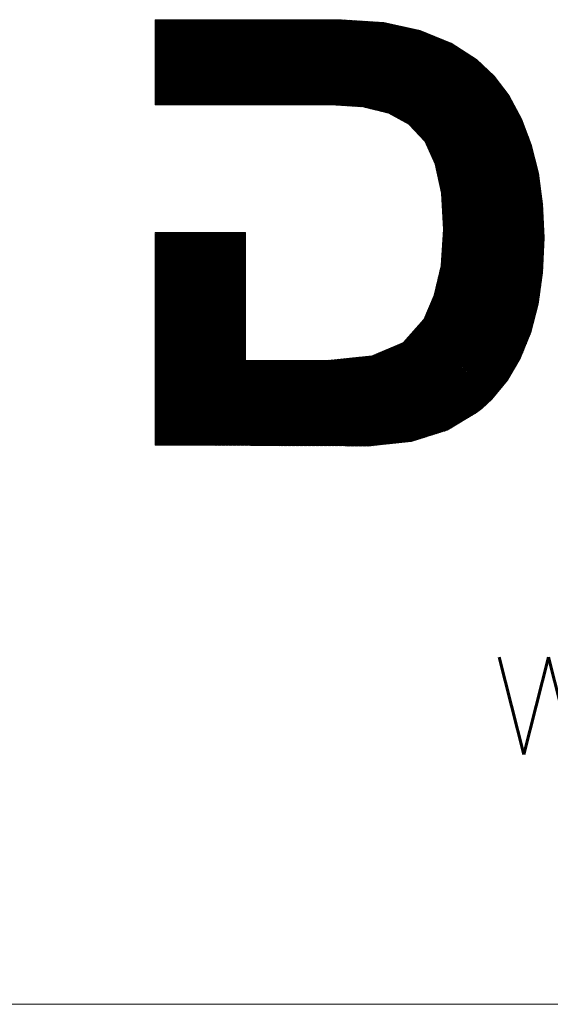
# Model space of a CAD drawing. Header units: millimetres. Extents: x 4 to 836, y 3 to 589.
# Tile 37 of 93: x 660 to 666, y 5 to 16. Entities that reach past the tile are written whole.
import ezdxf

# ---------------------------------------------------------------- set-up
doc = ezdxf.new("R2010")
doc.units = ezdxf.units.MM
doc.layers.add('256', color=7, linetype='Continuous', true_color=0xffffff)
doc.styles.add('blockfont', font='simplex.shx')

# ---------------------------------------------------------------- blocks, each defined once
blk = doc.blocks.new('HATCH1')
at = {"color": 5, "lineweight": 13}
for p, q in [((661.518724, 16.466352), (661.541322, 16.48895)), ((661.518724, 16.450632), (661.557042, 16.48895)), ((661.518724, 16.434912), (661.572762, 16.48895)), ((661.518724, 16.419192), (661.588482, 16.48895)), ((661.518724, 16.403472), (661.604202, 16.48895)), ((661.518724, 16.387752), (661.619922, 16.48895)), ((661.518724, 16.372032), (661.635642, 16.48895)), ((661.518724, 16.356312), (661.651362, 16.48895)), ((661.518724, 16.340592), (661.667082, 16.48895)), ((661.518724, 16.324872), (661.682802, 16.48895)), ((661.518724, 16.309152), (661.698522, 16.48895)), ((661.518724, 16.293432), (661.714242, 16.48895)), ((661.518724, 16.277712), (661.729962, 16.48895)), ((661.518724, 16.261992), (661.745682, 16.48895)), ((661.518724, 16.246272), (661.761402, 16.48895)), ((661.518724, 16.230552), (661.777122, 16.48895)), ((661.518724, 16.214832), (661.792842, 16.48895)), ((661.518724, 16.199112), (661.808562, 16.48895)), ((661.518724, 16.183392), (661.824282, 16.48895)), ((661.518724, 16.167672), (661.840002, 16.48895)), ((661.518724, 16.151952), (661.855722, 16.48895)), ((661.518724, 16.136232), (661.871442, 16.48895)), ((661.518724, 16.120512), (661.887162, 16.48895)), ((661.518724, 16.104792), (661.902882, 16.48895)), ((661.518724, 16.089072), (661.918602, 16.48895)), ((661.518724, 16.073352), (661.934322, 16.48895)), ((661.518724, 16.057633), (661.950041, 16.48895)), ((661.518724, 16.041913), (661.965761, 16.48895)), ((661.518724, 16.026193), (661.981481, 16.48895)), ((661.518724, 16.010473), (661.997201, 16.48895)), ((661.518724, 15.994753), (662.012921, 16.48895)), ((661.518724, 15.979033), (662.028641, 16.48895)), ((661.518724, 15.963313), (662.044361, 16.48895)), ((661.518724, 15.947593), (662.060081, 16.48895)), ((661.518724, 15.931873), (662.075801, 16.48895)), ((661.518724, 15.916153), (662.091521, 16.48895)), ((661.518724, 15.900433), (662.107241, 16.48895)), ((661.518724, 15.884713), (662.122961, 16.48895)), ((661.518724, 15.868993), (662.138681, 16.48895)), ((661.518724, 15.853273), (662.154401, 16.48895)), ((661.518724, 15.837553), (662.170121, 16.48895)), ((661.518724, 15.821833), (662.185841, 16.48895)), ((661.518724, 15.806113), (662.201561, 16.48895)), ((661.518724, 15.790393), (662.217281, 16.48895)), ((661.518724, 15.774673), (662.233001, 16.48895)), ((661.518724, 15.758953), (662.248721, 16.48895)), ((661.518724, 15.743233), (662.264441, 16.48895)), ((661.518724, 15.727513), (662.280161, 16.48895)), ((661.518724, 15.711793), (662.295881, 16.48895)), ((661.518724, 15.696073), (662.311601, 16.48895)), ((661.518724, 15.680353), (662.327321, 16.48895)), ((661.518724, 15.664633), (662.343041, 16.48895)), ((661.518724, 15.648913), (662.358761, 16.48895)), ((661.518724, 15.633193), (662.374481, 16.48895)), ((661.518724, 15.617473), (662.390201, 16.48895)), ((661.518724, 15.601753), (662.405921, 16.48895)), ((661.518724, 15.586034), (662.42164, 16.48895)), ((661.518724, 15.570314), (662.43736, 16.48895)), ((661.518724, 15.554594), (662.45308, 16.48895)), ((661.518724, 15.538874), (662.4688, 16.48895)), ((661.518724, 15.523154), (662.48452, 16.48895)), ((661.518724, 15.507434), (662.50024, 16.48895)), ((661.522286, 15.495276), (662.51596, 16.48895)), ((661.538006, 15.495276), (662.53168, 16.48895)), ((661.553726, 15.495276), (662.5474, 16.48895)), ((661.569446, 15.495276), (662.56312, 16.48895)), ((661.585166, 15.495276), (662.57884, 16.48895)), ((661.600886, 15.495276), (662.59456, 16.48895)), ((661.616606, 15.495276), (662.61028, 16.48895)), ((661.632326, 15.495276), (662.626, 16.48895)), ((661.648046, 15.495276), (662.64172, 16.48895)), ((661.663766, 15.495276), (662.65744, 16.48895)), ((661.679486, 15.495276), (662.67316, 16.48895)), ((661.695206, 15.495276), (662.68888, 16.48895)), ((661.710926, 15.495276), (662.7046, 16.48895)), ((661.726646, 15.495276), (662.72032, 16.48895)), ((661.742366, 15.495276), (662.73604, 16.48895)), ((661.758086, 15.495276), (662.75176, 16.48895)), ((661.773806, 15.495276), (662.76748, 16.48895)), ((661.789526, 15.495276), (662.7832, 16.48895)), ((661.805246, 15.495276), (662.79892, 16.48895)), ((661.820966, 15.495276), (662.81464, 16.48895)), ((661.836686, 15.495276), (662.83036, 16.48895)), ((661.852406, 15.495276), (662.84608, 16.48895)), ((661.868126, 15.495276), (662.8618, 16.48895)), ((661.883846, 15.495276), (662.87752, 16.48895)), ((661.899566, 15.495276), (662.89324, 16.48895)), ((661.915285, 15.495276), (662.908959, 16.48895)), ((661.931005, 15.495276), (662.924679, 16.48895)), ((661.946725, 15.495276), (662.940399, 16.48895)), ((661.962445, 15.495276), (662.956119, 16.48895)), ((661.978165, 15.495276), (662.971839, 16.48895)), ((661.993885, 15.495276), (662.987559, 16.48895)), ((662.009605, 15.495276), (663.003279, 16.48895)), ((662.025325, 15.495276), (663.018999, 16.48895)), ((662.041045, 15.495276), (663.034719, 16.48895)), ((662.056765, 15.495276), (663.050439, 16.48895)), ((662.072485, 15.495276), (663.066159, 16.48895)), ((662.088205, 15.495276), (663.081879, 16.48895)), ((662.103925, 15.495276), (663.097599, 16.48895)), ((662.119645, 15.495276), (663.113319, 16.48895)), ((662.135365, 15.495276), (663.129039, 16.48895)), ((662.151085, 15.495276), (663.144759, 16.48895)), ((662.166805, 15.495276), (663.160479, 16.48895)), ((662.182525, 15.495276), (663.176199, 16.48895)), ((662.198245, 15.495276), (663.191919, 16.48895)), ((662.213965, 15.495276), (663.207639, 16.48895)), ((662.229685, 15.495276), (663.223359, 16.48895)), ((662.245405, 15.495276), (663.239079, 16.48895)), ((662.261125, 15.495276), (663.254799, 16.48895)), ((662.276845, 15.495276), (663.270519, 16.48895)), ((662.292565, 15.495276), (663.286239, 16.48895)), ((662.308285, 15.495276), (663.301959, 16.48895)), ((662.324005, 15.495276), (663.317679, 16.48895)), ((662.339725, 15.495276), (663.333399, 16.48895)), ((662.355445, 15.495276), (663.349119, 16.48895)), ((662.371165, 15.495276), (663.364839, 16.48895)), ((662.386884, 15.495276), (663.380558, 16.48895)), ((662.402604, 15.495276), (663.396278, 16.48895)), ((662.418324, 15.495276), (663.411998, 16.48895)), ((662.434044, 15.495276), (663.427718, 16.48895)), ((662.449764, 15.495276), (663.443438, 16.48895)), ((662.465484, 15.495276), (663.459158, 16.48895)), ((662.481204, 15.495276), (663.474878, 16.48895)), ((662.496924, 15.495276), (663.490598, 16.48895)), ((662.512644, 15.495276), (663.506318, 16.48895)), ((662.528364, 15.495276), (663.522038, 16.48895)), ((662.544084, 15.495276), (663.537758, 16.48895)), ((662.559804, 15.495276), (663.553478, 16.48895)), ((662.575524, 15.495276), (663.569198, 16.48895)), ((662.591244, 15.495276), (663.584918, 16.48895)), ((662.606964, 15.495276), (663.600638, 16.48895)), ((662.622684, 15.495276), (663.616358, 16.48895)), ((662.638404, 15.495276), (663.632078, 16.48895)), ((662.654124, 15.495276), (663.647798, 16.48895)), ((662.669844, 15.495276), (663.663518, 16.48895)), ((662.685564, 15.495276), (663.679238, 16.48895)), ((662.701284, 15.495276), (663.694305, 16.488297)), ((662.717004, 15.495276), (663.709042, 16.487315)), ((662.732724, 15.495276), (663.72378, 16.486332)), ((662.748444, 15.495276), (663.738518, 16.48535)), ((662.764164, 15.495276), (663.753255, 16.484367)), ((662.779884, 15.495276), (663.767993, 16.483385)), ((662.795604, 15.495276), (663.78273, 16.482403)), ((662.811324, 15.495276), (663.797468, 16.48142)), ((662.827044, 15.495276), (663.812206, 16.480438)), ((662.842764, 15.495276), (663.826943, 16.479456)), ((662.858484, 15.495276), (663.841681, 16.478473)), ((662.874203, 15.495276), (663.856419, 16.477491)), ((662.889923, 15.495276), (663.871156, 16.476509)), ((662.905643, 15.495276), (663.885894, 16.475526)), ((662.921363, 15.495276), (663.900631, 16.474544)), ((662.937083, 15.495276), (663.915369, 16.473562)), ((662.952803, 15.495276), (663.930107, 16.472579)), ((662.968523, 15.495276), (663.944844, 16.471597)), ((662.984243, 15.495276), (663.959582, 16.470615)), ((662.999963, 15.495276), (663.97432, 16.469632)), ((663.015683, 15.495276), (663.989057, 16.46865)), ((663.031403, 15.495276), (664.003795, 16.467668)), ((663.047123, 15.495276), (664.018532, 16.466685)), ((663.062843, 15.495276), (664.03327, 16.465703)), ((663.078563, 15.495276), (664.048008, 16.464721)), ((663.094283, 15.495276), (664.062745, 16.463738)), ((663.110003, 15.495276), (664.077483, 16.462756)), ((663.125723, 15.495276), (664.092221, 16.461774)), ((663.141443, 15.495276), (664.106958, 16.460791)), ((663.157163, 15.495276), (664.121696, 16.459809)), ((663.172883, 15.495276), (664.136433, 16.458827)), ((663.188603, 15.495276), (664.151171, 16.457844)), ((663.204323, 15.495276), (664.165909, 16.456862)), ((663.220043, 15.495276), (664.180646, 16.45588)), ((663.235763, 15.495276), (664.193659, 16.453172)), ((663.251483, 15.495276), (664.206538, 16.450332)), ((663.267203, 15.495276), (664.219418, 16.447491)), ((663.282923, 15.495276), (664.232297, 16.444651)), ((663.298643, 15.495276), (664.245177, 16.44181)), ((663.314363, 15.495276), (664.258056, 16.438969)), ((663.330083, 15.495276), (664.270935, 16.436129)), ((663.345802, 15.495276), (664.283815, 16.433288)), ((663.361522, 15.495276), (664.296694, 16.430448)), ((663.377242, 15.495276), (664.309574, 16.427607)), ((663.392962, 15.495276), (664.322453, 16.424767)), ((663.408682, 15.495276), (664.335332, 16.421926)), ((663.424402, 15.495276), (664.348212, 16.419085)), ((663.440122, 15.495276), (664.361091, 16.416245)), ((663.455842, 15.495276), (664.373971, 16.413404)), ((663.471562, 15.495276), (664.38685, 16.410564)), ((663.487282, 15.495276), (664.399729, 16.407723)), ((663.503002, 15.495276), (664.412609, 16.404883)), ((663.518722, 15.495276), (664.425488, 16.402042)), ((663.534442, 15.495276), (664.438368, 16.399201)), ((663.550162, 15.495276), (664.451247, 16.396361)), ((663.565882, 15.495276), (664.464126, 16.39352)), ((663.580879, 15.494553), (664.477006, 16.39068)), ((663.595651, 15.493606), (664.489885, 16.387839)), ((663.610424, 15.492658), (664.502764, 16.384999)), ((663.625197, 15.491711), (664.515644, 16.382158)), ((663.63997, 15.490764), (664.528523, 16.379317)), ((663.654743, 15.489817), (664.541403, 16.376477)), ((663.669516, 15.48887), (664.554282, 16.373636)), ((663.684289, 15.487923), (664.567161, 16.370796)), ((663.699062, 15.486976), (664.580041, 16.367955)), ((663.713834, 15.486029), (664.59292, 16.365115)), ((663.728607, 15.485082), (664.6058, 16.362274)), ((663.74338, 15.484135), (664.617238, 16.357992)), ((663.758153, 15.483187), (664.6284, 16.353434)), ((663.772926, 15.48224), (664.639562, 16.348877)), ((663.787699, 15.481293), (664.650724, 16.344319)), ((663.802472, 15.480346), (664.661887, 16.339761)), ((663.817245, 15.479399), (664.673049, 16.335203)), ((663.832017, 15.478452), (664.684211, 16.330646)), ((663.84679, 15.477505), (664.695374, 16.326088)), ((663.861563, 15.476558), (664.706536, 16.32153)), ((663.876336, 15.475611), (664.717698, 16.316973)), ((663.891109, 15.474664), (664.72886, 16.312415)), ((663.905882, 15.473716), (664.740023, 16.307857)), ((663.920655, 15.472769), (664.751185, 16.3033)), ((663.935427, 15.471822), (664.762347, 16.298742)), ((663.948252, 15.468927), (664.77351, 16.294184)), ((663.960853, 15.465808), (664.784672, 16.289627)), ((663.973454, 15.462689), (664.795834, 16.285069)), ((663.986055, 15.45957), (664.806996, 16.280511)), ((663.998656, 15.456451), (664.818159, 16.275954)), ((664.011258, 15.453333), (664.829321, 16.271396)), ((664.023859, 15.450214), (664.840483, 16.266838)), ((664.03646, 15.447095), (664.851645, 16.262281)), ((664.049061, 15.443976), (664.862808, 16.257723)), ((664.061662, 15.440857), (664.87397, 16.253165)), ((664.074263, 15.437739), (664.885132, 16.248607)), ((664.086865, 15.43462), (664.896295, 16.24405)), ((664.099466, 15.431501), (664.907457, 16.239492)), ((664.112067, 15.428382), (664.918619, 16.234934)), ((664.124668, 15.425263), (664.929781, 16.230377)), ((664.137269, 15.422145), (664.940944, 16.225819)), ((664.14987, 15.419026), (664.952106, 16.221261)), ((664.162472, 15.415907), (664.963268, 16.216704)), ((664.175073, 15.412788), (664.973397, 16.211113)), ((664.187674, 15.409669), (664.982955, 16.204951)), ((664.200275, 15.40655), (664.992514, 16.198789)), ((664.212876, 15.403432), (665.002072, 16.192627)), ((664.225477, 15.400313), (665.01163, 16.186466)), ((664.238079, 15.397194), (665.021188, 16.180304)), ((664.248334, 15.39173), (665.030747, 16.174142)), ((664.25847, 15.386146), (665.040305, 16.16798)), ((664.268606, 15.380562), (665.049863, 16.161819)), ((664.278742, 15.374977), (665.059421, 16.155657)), ((664.288877, 15.369393), (665.068979, 16.149495)), ((664.299013, 15.363809), (665.078538, 16.143333)), ((664.309149, 15.358224), (665.088096, 16.137172)), ((664.319284, 15.35264), (665.097654, 16.13101)), ((664.32942, 15.347056), (665.107212, 16.124848)), ((664.339556, 15.341472), (665.11677, 16.118686)), ((664.349692, 15.335887), (665.126329, 16.112525)), ((664.359827, 15.330303), (665.135887, 16.106363)), ((664.369963, 15.324719), (665.145445, 16.100201)), ((664.380099, 15.319135), (665.155003, 16.094039)), ((664.390234, 15.31355), (665.164562, 16.087878)), ((664.40037, 15.307966), (665.17412, 16.081716)), ((664.410506, 15.302382), (665.183678, 16.075554)), ((664.420641, 15.296798), (665.193236, 16.069392)), ((664.430777, 15.291213), (665.202794, 16.063231)), ((664.440913, 15.285629), (665.212353, 16.057069)), ((664.451049, 15.280045), (665.221911, 16.050907)), ((664.461184, 15.274461), (665.231469, 16.044745)), ((664.47132, 15.268876), (665.241027, 16.038584)), ((664.480611, 15.262447), (665.250585, 16.032422)), ((664.488158, 15.254275), (665.260144, 16.02626)), ((664.495706, 15.246102), (665.268848, 16.019245)), ((664.503254, 15.23793), (665.276949, 16.011625)), ((664.510801, 15.229758), (665.285049, 16.004006)), ((664.518349, 15.221585), (665.293149, 15.996386)), ((664.525896, 15.213413), (665.30125, 15.988766)), ((664.533444, 15.20524), (665.30935, 15.981147)), ((664.540991, 15.197068), (665.31745, 15.973527)), ((664.548539, 15.188896), (665.325551, 15.965907)), ((664.556087, 15.180723), (665.333651, 15.958288)), ((664.563634, 15.172551), (665.341751, 15.950668)), ((664.571182, 15.164378), (665.349851, 15.943048)), ((664.578729, 15.156206), (665.357952, 15.935429)), ((664.586277, 15.148034), (665.366052, 15.927809)), ((664.593824, 15.139861), (665.374152, 15.920189)), ((664.601372, 15.131689), (665.382253, 15.91257)), ((664.608919, 15.123516), (665.390353, 15.90495)), ((664.616467, 15.115344), (665.398453, 15.89733)), ((664.624015, 15.107172), (665.406554, 15.889711)), ((664.631562, 15.098999), (665.414654, 15.882091)), ((664.63911, 15.090827), (665.422754, 15.874471)), ((664.646657, 15.082654), (665.430855, 15.866852)), ((664.654205, 15.074482), (665.438955, 15.859232)), ((664.660694, 15.065251), (665.447055, 15.851612)), ((664.665727, 15.054564), (665.455155, 15.843993)), ((664.67076, 15.043877), (665.463256, 15.836373)), ((664.675793, 15.03319), (665.470912, 15.828309)), ((664.680825, 15.022503), (665.477689, 15.819367)), ((664.685858, 15.011816), (665.484467, 15.810424)), ((664.690891, 15.001129), (665.491244, 15.801481)), ((664.695924, 14.990441), (665.498021, 15.792539)), ((664.700957, 14.979754), (665.504798, 15.783596)), ((664.70599, 14.969067), (665.511576, 15.774653)), ((664.711023, 14.95838), (665.518353, 15.76571)), ((664.716055, 14.947693), (665.52513, 15.756768)), ((664.721088, 14.937006), (665.531907, 15.747825)), ((664.726121, 14.926319), (665.538685, 15.738882)), ((664.731154, 14.915632), (665.545462, 15.72994)), ((664.736187, 14.904944), (665.552239, 15.720997)), ((664.74122, 14.894257), (665.559016, 15.712054)), ((664.746253, 14.88357), (665.565794, 15.703111)), ((664.751285, 14.872883), (665.572571, 15.694169)), ((664.756318, 14.862196), (665.579348, 15.685226)), ((664.761351, 14.851509), (665.586126, 15.676283)), ((664.766384, 14.840822), (665.592903, 15.667341)), ((664.771417, 14.830135), (665.59968, 15.658398)), ((664.77645, 14.819447), (665.606457, 15.649455)), ((664.781482, 14.80876), (665.613235, 15.640513)), ((664.785076, 14.796634), (665.620012, 15.63157)), ((664.787833, 14.783671), (665.626789, 15.622627)), ((664.79059, 14.770708), (665.633566, 15.613684)), ((664.793347, 14.757746), (665.640344, 15.604742)), ((664.796105, 14.744783), (665.646484, 15.595162)), ((664.798862, 14.73182), (665.652006, 15.584964)), ((664.801619, 14.718858), (665.657529, 15.574767)), ((664.804377, 14.705895), (665.663052, 15.56457)), ((664.807134, 14.692932), (665.668575, 15.554373)), ((664.809891, 14.67997), (665.674097, 15.544176)), ((664.812649, 14.667007), (665.67962, 15.533978)), ((664.815406, 14.654044), (665.685143, 15.523781)), ((664.818163, 14.641082), (665.690665, 15.513584)), ((664.820921, 14.628119), (665.696188, 15.503387)), ((664.823678, 14.615156), (665.701711, 15.493189)), ((664.826435, 14.602194), (665.707234, 15.482992)), ((664.829192, 14.589231), (665.712756, 15.472795)), ((664.83195, 14.576268), (665.718279, 15.462598)), ((664.834707, 14.563306), (665.723802, 15.4524)), ((664.837464, 14.550343), (665.729325, 15.442203)), ((664.840222, 14.53738), (665.734847, 15.432006)), ((664.842979, 14.524418), (665.74037, 15.421809)), ((664.845736, 14.511455), (665.745893, 15.411611)), ((664.848494, 14.498492), (665.751415, 15.401414)), ((664.851251, 14.48553), (665.756938, 15.391217)), ((664.854008, 14.472567), (665.762461, 15.38102)), ((664.856065, 14.458904), (665.767984, 15.370822)), ((664.856892, 14.44401), (665.773506, 15.360625)), ((664.857718, 14.429117), (665.779029, 15.350428)), ((664.858544, 14.414223), (665.784552, 15.340231)), ((664.85937, 14.399329), (665.78972, 15.329679)), ((664.860196, 14.384435), (665.794029, 15.318268)), ((664.861022, 14.369541), (665.798338, 15.306857)), ((664.861848, 14.354647), (665.802647, 15.295446)), ((664.862674, 14.339753), (665.806956, 15.284035)), ((664.8635, 14.324859), (665.811265, 15.272625)), ((664.864326, 14.309965), (665.815574, 15.261214)), ((664.865152, 14.295072), (665.819883, 15.249803)), ((664.865979, 14.280178), (665.824192, 15.238392)), ((664.866805, 14.265284), (665.828501, 15.226981)), ((664.867631, 14.25039), (665.83281, 15.21557)), ((664.868457, 14.235496), (665.837119, 15.204159)), ((664.869283, 14.220602), (665.841429, 15.192748)), ((664.870109, 14.205708), (665.845738, 15.181337)), ((664.870935, 14.190814), (665.850047, 15.169926)), ((664.871761, 14.175921), (665.854356, 15.158515)), ((664.872587, 14.161027), (665.858665, 15.147104)), ((664.873413, 14.146133), (665.862974, 15.135693)), ((664.874239, 14.131239), (665.867283, 15.124282)), ((664.875066, 14.116345), (665.871592, 15.112871)), ((664.875892, 14.101451), (665.875901, 15.10146)), ((664.876718, 14.086557), (665.88021, 15.090049)), ((664.877544, 14.071663), (665.884519, 15.078638)), ((664.87837, 14.05677), (665.888828, 15.067227)), ((664.879179, 14.041859), (665.893137, 15.055816)), ((664.868879, 13.890079), (665.923671, 14.944871)), ((664.870024, 13.906944), (665.920562, 14.957482)), ((664.871168, 13.923808), (665.917454, 14.970094)), ((664.872313, 13.940673), (665.914345, 14.982705)), ((664.873457, 13.957537), (665.911236, 14.995316)), ((664.874602, 13.974401), (665.908128, 15.007927)), ((664.875746, 13.991266), (665.905019, 15.020539)), ((664.87689, 14.00813), (665.901755, 15.032994)), ((664.878035, 14.024995), (665.897446, 15.044405)), ((664.858579, 13.7383), (665.951649, 14.831369)), ((664.859724, 13.755164), (665.94854, 14.843981)), ((664.860868, 13.772029), (665.945432, 14.856592)), ((664.862013, 13.788893), (665.942323, 14.869203)), ((664.863157, 13.805757), (665.939214, 14.881815)), ((664.864302, 13.822622), (665.936106, 14.894426)), ((664.865446, 13.839486), (665.932997, 14.907037)), ((664.866591, 13.856351), (665.929888, 14.919648)), ((664.867735, 13.873215), (665.92678, 14.93226)), ((664.841841, 13.580082), (665.979627, 14.717868)), ((664.846647, 13.600607), (665.976518, 14.730479)), ((664.850568, 13.620249), (665.97341, 14.74309)), ((664.851713, 13.637113), (665.970301, 14.755702)), ((664.852857, 13.653978), (665.967192, 14.768313)), ((664.854002, 13.670842), (665.964084, 14.780924)), ((664.855146, 13.687707), (665.960975, 14.793535)), ((664.856291, 13.704571), (665.957866, 14.806147)), ((664.857435, 13.721435), (665.954758, 14.818758)), ((664.798592, 13.395353), (665.998608, 14.595369)), ((664.803398, 13.415878), (665.99671, 14.609191)), ((664.808203, 13.436404), (665.994812, 14.623013)), ((664.813008, 13.456929), (665.992915, 14.636835)), ((664.817814, 13.477455), (665.991017, 14.650658)), ((664.822619, 13.49798), (665.989119, 14.66448)), ((664.827425, 13.518506), (665.987221, 14.678302)), ((664.83223, 13.539031), (665.985323, 14.692124)), ((664.837036, 13.559557), (665.982736, 14.705256)), ((664.745626, 13.216627), (666.01379, 14.484791)), ((664.757274, 13.243995), (666.011892, 14.498613)), ((664.768922, 13.271363), (666.009995, 14.512436)), ((664.774565, 13.292726), (666.008097, 14.526258)), ((664.77937, 13.313251), (666.006199, 14.54008)), ((664.784176, 13.333777), (666.004301, 14.553902)), ((664.788981, 13.354302), (666.002403, 14.567724)), ((664.793787, 13.374828), (666.000506, 14.581547)), ((664.652441, 12.997683), (666.028972, 14.374214)), ((664.664089, 13.025051), (666.027075, 14.388036)), ((664.675738, 13.052419), (666.025177, 14.401858)), ((664.687386, 13.079787), (666.023279, 14.41568)), ((664.699034, 13.107155), (666.021381, 14.429503)), ((664.710682, 13.134523), (666.019483, 14.443325)), ((664.72233, 13.161891), (666.017586, 14.457147)), ((664.733978, 13.189259), (666.015688, 14.470969)), ((663.219104, 11.517186), (666.034469, 14.33255)), ((663.234744, 11.517106), (666.035115, 14.317477)), ((663.250384, 11.517026), (666.035762, 14.302404)), ((663.266024, 11.516946), (666.036409, 14.287331)), ((663.281664, 11.516866), (666.037056, 14.272257)), ((663.297304, 11.516786), (666.037702, 14.257184)), ((664.439421, 12.753222), (666.032768, 14.346569)), ((664.559896, 12.889418), (666.03087, 14.360392)), ((663.312944, 11.516706), (666.038349, 14.242111)), ((663.328584, 11.516626), (666.038996, 14.227038)), ((663.344224, 11.516546), (666.039643, 14.211964)), ((663.359864, 11.516466), (666.040289, 14.196891)), ((663.375504, 11.516386), (666.040936, 14.181818)), ((663.391144, 11.516306), (666.041583, 14.166745)), ((663.406784, 11.516226), (666.04223, 14.151671)), ((663.422424, 11.516146), (666.042876, 14.136598)), ((663.438064, 11.516066), (666.043523, 14.121525)), ((663.453704, 11.515986), (666.04417, 14.106452)), ((663.469344, 11.515906), (666.044816, 14.091379)), ((663.484984, 11.515826), (666.045463, 14.076305)), ((663.500624, 11.515746), (666.04611, 14.061232)), ((663.516264, 11.515666), (666.046757, 14.046159)), ((663.531904, 11.515586), (666.047403, 14.031086)), ((661.518724, 13.982597), (661.543544, 14.007417)), ((661.518724, 13.966877), (661.559264, 14.007417)), ((661.518724, 13.951157), (661.574984, 14.007417)), ((661.518724, 13.935437), (661.590704, 14.007417)), ((661.518724, 13.919717), (661.606424, 14.007417)), ((661.518724, 13.903997), (661.622144, 14.007417)), ((661.518724, 13.888277), (661.637864, 14.007417)), ((661.518724, 13.872557), (661.653584, 14.007417)), ((661.518724, 13.856837), (661.669304, 14.007417)), ((661.518724, 13.841117), (661.685024, 14.007417)), ((661.518724, 13.825397), (661.700744, 14.007417)), ((661.518724, 13.809677), (661.716464, 14.007417)), ((661.518724, 13.793957), (661.732184, 14.007417)), ((661.518724, 13.778237), (661.747904, 14.007417)), ((661.518724, 13.762517), (661.763624, 14.007417)), ((661.518724, 13.746797), (661.779344, 14.007417)), ((661.518724, 13.731077), (661.795064, 14.007417)), ((661.518724, 13.715357), (661.810784, 14.007417)), ((661.518724, 13.699637), (661.826504, 14.007417)), ((661.518724, 13.683917), (661.842224, 14.007417)), ((661.518724, 13.668198), (661.857943, 14.007417)), ((661.518724, 13.652478), (661.873663, 14.007417)), ((661.518724, 13.636758), (661.889383, 14.007417)), ((661.518724, 13.621038), (661.905103, 14.007417)), ((661.518724, 13.605318), (661.920823, 14.007417)), ((661.518724, 13.589598), (661.936543, 14.007417)), ((661.518724, 13.573878), (661.952263, 14.007417)), ((661.518724, 13.558158), (661.967983, 14.007417)), ((661.518724, 13.542438), (661.983703, 14.007417)), ((661.518724, 13.526718), (661.999423, 14.007417)), ((661.518724, 13.510998), (662.015143, 14.007417)), ((661.518724, 13.495278), (662.030863, 14.007417)), ((661.518724, 13.479558), (662.046583, 14.007417)), ((661.518724, 13.463838), (662.062303, 14.007417)), ((661.518724, 13.448118), (662.078023, 14.007417)), ((661.518724, 13.432398), (662.093743, 14.007417)), ((661.518724, 13.416678), (662.109463, 14.007417)), ((661.518724, 13.400958), (662.125183, 14.007417)), ((661.518724, 13.385238), (662.140903, 14.007417)), ((661.518724, 13.369518), (662.156623, 14.007417)), ((661.518724, 13.353798), (662.172343, 14.007417)), ((661.518724, 13.338078), (662.188063, 14.007417)), ((661.518724, 13.322358), (662.203783, 14.007417)), ((661.518724, 13.306638), (662.219503, 14.007417)), ((661.518724, 13.290918), (662.235223, 14.007417)), ((661.518724, 13.275198), (662.250943, 14.007417)), ((661.518724, 13.259478), (662.266663, 14.007417)), ((661.518724, 13.243758), (662.282383, 14.007417)), ((661.518724, 13.228038), (662.298103, 14.007417)), ((661.518724, 13.212318), (662.313823, 14.007417)), ((661.518724, 13.196598), (662.329543, 14.007417)), ((661.518724, 13.180879), (662.345262, 14.007417)), ((661.518724, 13.165159), (662.360982, 14.007417)), ((661.518724, 13.149439), (662.376702, 14.007417)), ((661.518724, 13.133719), (662.392422, 14.007417)), ((661.518724, 13.117999), (662.408142, 14.007417)), ((661.518724, 13.102279), (662.423862, 14.007417)), ((661.518724, 13.086559), (662.439582, 14.007417)), ((661.518724, 13.070839), (662.455302, 14.007417)), ((661.518724, 13.055119), (662.471022, 14.007417)), ((661.518724, 13.039399), (662.486742, 14.007417)), ((661.518724, 13.023679), (662.502462, 14.007417)), ((661.518724, 13.007959), (662.518182, 14.007417)), ((661.518724, 12.992239), (662.533902, 14.007417)), ((661.518724, 12.976519), (662.549622, 14.007417)), ((661.518724, 12.960799), (662.565342, 14.007417)), ((661.518724, 12.945079), (662.570065, 13.99642)), ((661.518724, 12.929359), (662.570065, 13.9807)), ((661.518724, 12.913639), (662.570065, 13.96498)), ((661.518724, 12.897919), (662.570065, 13.94926)), ((661.518724, 12.882199), (662.570065, 13.93354)), ((661.518724, 12.866479), (662.570065, 13.91782)), ((661.518724, 12.850759), (662.570065, 13.9021)), ((663.547544, 11.515506), (666.04805, 14.016012)), ((663.563184, 11.515426), (666.048697, 14.000939)), ((663.578824, 11.515346), (666.049344, 13.985866)), ((663.594464, 11.515266), (666.04999, 13.970793)), ((663.610103, 11.515186), (666.050637, 13.955719)), ((663.625743, 11.515106), (666.050956, 13.940319)), ((663.641383, 11.515026), (666.050242, 13.923885)), ((663.657023, 11.514946), (666.049529, 13.907451)), ((661.518724, 12.835039), (662.570065, 13.88638)), ((661.518724, 12.819319), (662.570065, 13.87066)), ((661.518724, 12.803599), (662.570065, 13.85494)), ((661.518724, 12.787879), (662.570065, 13.83922)), ((661.518724, 12.772159), (662.570065, 13.8235)), ((661.518724, 12.756439), (662.570065, 13.80778)), ((661.518724, 12.740719), (662.570065, 13.79206)), ((663.672663, 11.514866), (666.048815, 13.891017)), ((663.688303, 11.514786), (666.048101, 13.874584)), ((663.703943, 11.514706), (666.047387, 13.85815)), ((663.719583, 11.514626), (666.046674, 13.841716)), ((663.735223, 11.514546), (666.04596, 13.825283)), ((663.750909, 11.514512), (666.045246, 13.808849)), ((663.766629, 11.514512), (666.044533, 13.792415)), ((661.518724, 12.724999), (662.570065, 13.77634)), ((661.518724, 12.70928), (662.570065, 13.760621)), ((661.518724, 12.69356), (662.570065, 13.744901)), ((661.518724, 12.67784), (662.570065, 13.729181)), ((661.518724, 12.66212), (662.570065, 13.713461)), ((661.518724, 12.6464), (662.570065, 13.697741)), ((661.518724, 12.63068), (662.570065, 13.682021)), ((663.782349, 11.514512), (666.043819, 13.775982)), ((663.798069, 11.514512), (666.043105, 13.759548)), ((663.813789, 11.514512), (666.042391, 13.743114)), ((663.829509, 11.514512), (666.041678, 13.72668)), ((663.845229, 11.514512), (666.040964, 13.710247)), ((663.860949, 11.514512), (666.04025, 13.693813)), ((663.876669, 11.514512), (666.039536, 13.677379)), ((661.518724, 12.61496), (662.570065, 13.666301)), ((661.518724, 12.59924), (662.570065, 13.650581)), ((661.518724, 12.58352), (662.570065, 13.634861)), ((661.518724, 12.5678), (662.570065, 13.619141)), ((661.518724, 12.55208), (662.570065, 13.603421)), ((661.518724, 12.53636), (662.570065, 13.587701)), ((661.518724, 12.52064), (662.570065, 13.571981)), ((663.892389, 11.514512), (666.038823, 13.660946)), ((663.908109, 11.514512), (666.038109, 13.644512)), ((663.923829, 11.514512), (666.037395, 13.628078)), ((663.939549, 11.514512), (666.036681, 13.611645)), ((663.955269, 11.514512), (666.035968, 13.595211)), ((663.970989, 11.514512), (666.035254, 13.578777)), ((663.986709, 11.514512), (666.03454, 13.562343)), ((661.518724, 12.50492), (662.570065, 13.556261)), ((661.518724, 12.4892), (662.570065, 13.540541)), ((661.518724, 12.47348), (662.570065, 13.524821)), ((661.518724, 12.45776), (662.570065, 13.509101)), ((661.518724, 12.44204), (662.570065, 13.493381)), ((661.518724, 12.42632), (662.570065, 13.477661)), ((661.518724, 12.4106), (662.570065, 13.461941)), ((661.518724, 12.39488), (662.570065, 13.446221)), ((664.002429, 11.514512), (666.033827, 13.54591)), ((664.01821, 11.514573), (666.031933, 13.528296)), ((664.035879, 11.516522), (666.02934, 13.509984)), ((664.053547, 11.51847), (666.026748, 13.491671)), ((664.071216, 11.520419), (666.024155, 13.473358)), ((664.088884, 11.522367), (666.021562, 13.455046)), ((661.518724, 12.37916), (662.570065, 13.430501)), ((661.518724, 12.36344), (662.570065, 13.414781)), ((661.518724, 12.34772), (662.570065, 13.399061)), ((661.518724, 12.332), (662.570065, 13.383341)), ((661.518724, 12.31628), (662.570065, 13.367621)), ((661.518724, 12.30056), (662.570065, 13.351901)), ((661.518724, 12.28484), (662.570065, 13.336181)), ((664.106552, 11.524316), (666.01897, 13.436733)), ((664.124221, 11.526264), (666.016377, 13.418421)), ((664.141889, 11.528213), (666.013785, 13.400108)), ((664.159558, 11.530161), (666.011192, 13.381796)), ((664.177226, 11.53211), (666.008599, 13.363483)), ((664.194895, 11.534058), (666.006007, 13.34517)), ((661.518724, 12.26912), (662.570065, 13.320461)), ((661.518724, 12.2534), (662.570065, 13.304741)), ((661.518724, 12.23768), (662.570065, 13.289021)), ((661.518724, 12.221961), (662.570065, 13.273302)), ((661.518724, 12.206241), (662.570065, 13.257582)), ((661.518724, 12.190521), (662.570065, 13.241862)), ((661.518724, 12.174801), (662.570065, 13.226142)), ((664.212563, 11.536007), (666.003414, 13.326858)), ((664.230232, 11.537955), (666.000822, 13.308545)), ((664.2479, 11.539904), (665.998229, 13.290233)), ((664.265569, 11.541852), (665.995636, 13.27192)), ((664.283237, 11.543801), (665.993044, 13.253607)), ((664.300906, 11.545749), (665.990451, 13.235295)), ((664.318574, 11.547698), (665.987859, 13.216982)), ((661.518724, 12.159081), (662.570065, 13.210422)), ((661.518724, 12.143361), (662.570065, 13.194702)), ((661.518724, 12.127641), (662.570065, 13.178982)), ((661.518724, 12.111921), (662.570065, 13.163262)), ((661.518724, 12.096201), (662.570065, 13.147542)), ((661.518724, 12.080481), (662.570065, 13.131822)), ((661.518724, 12.064761), (662.570065, 13.116102)), ((661.518724, 12.049041), (662.570065, 13.100382)), ((664.336242, 11.549646), (665.985266, 13.19867)), ((664.353911, 11.551595), (665.982673, 13.180357)), ((664.371579, 11.553543), (665.978645, 13.160609)), ((664.389248, 11.555492), (665.973159, 13.139403)), ((664.406916, 11.55744), (665.967673, 13.118197)), ((661.518724, 12.033321), (662.570065, 13.084662)), ((661.518724, 12.017601), (662.570065, 13.068942)), ((661.518724, 12.001881), (662.570065, 13.053222)), ((661.518724, 11.986161), (662.570065, 13.037502)), ((661.518724, 11.970441), (662.570065, 13.021782)), ((661.518724, 11.954721), (662.570065, 13.006062)), ((661.518724, 11.939001), (662.570065, 12.990342)), ((664.424585, 11.559389), (665.962187, 13.096991)), ((664.442253, 11.561337), (665.9567, 13.075784)), ((664.459922, 11.563286), (665.951214, 13.054578)), ((664.47759, 11.565234), (665.945728, 13.033372)), ((664.495259, 11.567183), (665.940242, 13.012166)), ((664.514759, 11.570963), (665.934756, 12.99096)), ((661.518724, 11.923281), (662.570065, 12.974622)), ((661.518724, 11.907561), (662.570065, 12.958902)), ((661.518724, 11.891841), (662.570065, 12.943182)), ((661.518724, 11.876121), (662.570065, 12.927462)), ((661.518724, 11.860401), (662.570065, 12.911742)), ((661.518724, 11.844681), (662.570065, 12.896022)), ((661.518724, 11.828961), (662.570065, 12.880302)), ((664.537631, 11.578115), (665.92927, 12.969754)), ((664.560503, 11.585267), (665.923783, 12.948548)), ((664.583374, 11.592418), (665.918297, 12.927341)), ((664.606246, 11.59957), (665.912811, 12.906135)), ((664.629117, 11.606722), (665.907325, 12.884929)), ((661.518724, 11.813241), (662.570065, 12.864582)), ((661.518724, 11.797521), (662.570065, 12.848862)), ((661.518724, 11.781801), (662.570065, 12.833142)), ((661.518724, 11.766081), (662.570065, 12.817422)), ((661.518724, 11.750362), (662.570065, 12.801703)), ((661.518724, 11.734642), (662.570065, 12.785983)), ((661.518724, 11.718922), (662.570065, 12.770263)), ((661.518724, 11.703202), (662.570065, 12.754543)), ((664.651989, 11.613873), (665.901839, 12.863723)), ((664.674861, 11.621025), (665.896353, 12.842517)), ((664.697732, 11.628176), (665.886752, 12.817196)), ((664.720604, 11.635328), (665.876186, 12.790911)), ((664.743475, 11.64248), (665.865621, 12.764625)), ((661.518724, 11.687482), (662.570065, 12.738823)), ((661.518724, 11.671762), (662.570065, 12.723103)), ((661.518724, 11.656042), (662.570065, 12.707383)), ((661.518724, 11.640322), (662.570065, 12.691663)), ((661.518724, 11.624602), (662.570065, 12.675943)), ((661.518724, 11.608882), (662.570065, 12.660223)), ((661.518724, 11.593162), (662.570065, 12.644503)), ((663.109625, 11.517746), (664.240736, 12.648858)), ((663.125265, 11.517666), (664.268118, 12.66052)), ((663.140905, 11.517586), (664.295501, 12.672182)), ((663.156545, 11.517506), (664.322883, 12.683844)), ((663.172185, 11.517426), (664.350265, 12.695506)), ((663.187824, 11.517346), (664.377647, 12.707168)), ((663.203464, 11.517266), (664.405029, 12.71883)), ((664.766347, 11.649631), (665.855056, 12.73834)), ((664.789218, 11.656783), (665.844491, 12.712055)), ((664.81209, 11.663935), (665.833925, 12.68577)), ((664.834962, 11.671086), (665.82336, 12.659485)), ((661.518724, 11.577442), (662.570065, 12.628783)), ((661.518724, 11.561722), (662.570065, 12.613063)), ((661.518724, 11.546002), (662.570065, 12.597343)), ((661.518724, 11.530282), (662.570065, 12.581623)), ((661.529988, 11.525826), (662.570065, 12.565903)), ((661.545628, 11.525746), (662.570065, 12.550183)), ((661.561268, 11.525666), (662.570065, 12.534463)), ((662.624786, 11.520226), (663.628215, 12.523656)), ((662.640426, 11.520146), (663.645661, 12.525382)), ((662.656066, 11.520066), (663.663107, 12.527108)), ((662.671706, 11.519986), (663.680553, 12.528834)), ((662.687346, 11.519906), (663.697999, 12.53056)), ((662.702986, 11.519826), (663.715445, 12.532286)), ((662.718626, 11.519746), (663.732891, 12.534012)), ((662.734266, 11.519666), (663.750337, 12.535738)), ((662.749906, 11.519586), (663.767783, 12.537464)), ((662.765545, 11.519506), (663.785229, 12.53919)), ((662.781185, 11.519426), (663.802675, 12.540916)), ((662.796825, 11.519346), (663.820121, 12.542642)), ((662.812465, 11.519266), (663.837567, 12.544368)), ((662.828105, 11.519186), (663.855013, 12.546094)), ((662.843745, 11.519106), (663.872459, 12.54782)), ((662.859385, 11.519026), (663.889905, 12.549546)), ((662.875025, 11.518946), (663.907351, 12.551272)), ((662.890665, 11.518866), (663.924797, 12.552998)), ((662.906305, 11.518786), (663.942243, 12.554724)), ((662.921945, 11.518706), (663.959689, 12.55645)), ((662.937585, 11.518626), (663.977135, 12.558176)), ((662.953225, 11.518546), (663.994581, 12.559902)), ((662.968865, 11.518466), (664.012027, 12.561628)), ((662.984505, 11.518386), (664.029473, 12.563354)), ((663.000145, 11.518306), (664.049062, 12.567223)), ((663.015785, 11.518226), (664.076444, 12.578885)), ((663.031425, 11.518146), (664.103826, 12.590547)), ((663.047065, 11.518066), (664.131208, 12.602209)), ((663.062705, 11.517986), (664.15859, 12.613871)), ((663.078345, 11.517906), (664.185972, 12.625533)), ((663.093985, 11.517826), (664.213354, 12.637196)), ((664.857833, 11.678238), (665.812795, 12.633199)), ((664.880705, 11.685389), (665.80223, 12.606914)), ((664.903576, 11.692541), (665.791664, 12.580629)), ((664.93082, 11.704065), (665.781099, 12.554344)), ((661.576908, 11.525586), (662.570065, 12.518743)), ((661.592548, 11.525506), (662.580914, 12.513872)), ((661.608188, 11.525426), (662.596634, 12.513872)), ((661.623828, 11.525346), (662.612354, 12.513872)), ((661.639468, 11.525266), (662.628074, 12.513872)), ((661.655108, 11.525186), (662.643794, 12.513872)), ((661.670748, 11.525106), (662.659514, 12.513872)), ((661.686388, 11.525026), (662.675234, 12.513872)), ((661.702028, 11.524946), (662.690954, 12.513872)), ((661.717668, 11.524866), (662.706674, 12.513872)), ((661.733308, 11.524786), (662.722394, 12.513872)), ((661.748948, 11.524706), (662.738114, 12.513872)), ((661.764588, 11.524626), (662.753834, 12.513872)), ((661.780228, 11.524546), (662.769553, 12.513872)), ((661.795868, 11.524466), (662.785273, 12.513872)), ((661.811508, 11.524386), (662.800993, 12.513872)), ((661.827148, 11.524306), (662.816713, 12.513872)), ((661.842788, 11.524226), (662.832433, 12.513872)), ((661.858428, 11.524146), (662.848153, 12.513872)), ((661.874068, 11.524066), (662.863873, 12.513872)), ((661.889708, 11.523986), (662.879593, 12.513872)), ((661.905347, 11.523906), (662.895313, 12.513872)), ((661.920987, 11.523826), (662.911033, 12.513872)), ((661.936627, 11.523746), (662.926753, 12.513872)), ((661.952267, 11.523666), (662.942473, 12.513872)), ((661.967907, 11.523586), (662.958193, 12.513872)), ((661.983547, 11.523506), (662.973913, 12.513872)), ((661.999187, 11.523426), (662.989633, 12.513872)), ((662.014827, 11.523346), (663.005353, 12.513872)), ((662.030467, 11.523266), (663.021073, 12.513872)), ((662.046107, 11.523186), (663.036793, 12.513872)), ((662.061747, 11.523106), (663.052513, 12.513872)), ((662.077387, 11.523026), (663.068233, 12.513872)), ((662.093027, 11.522946), (663.083953, 12.513872)), ((662.108667, 11.522866), (663.099673, 12.513872)), ((662.124307, 11.522786), (663.115393, 12.513872)), ((662.139947, 11.522706), (663.131113, 12.513872)), ((662.155587, 11.522626), (663.146833, 12.513872)), ((662.171227, 11.522546), (663.162553, 12.513872)), ((662.186867, 11.522466), (663.178273, 12.513872)), ((662.202507, 11.522386), (663.193993, 12.513872)), ((662.218147, 11.522306), (663.209713, 12.513872)), ((662.233787, 11.522226), (663.225433, 12.513872)), ((662.249427, 11.522146), (663.241152, 12.513872)), ((662.265067, 11.522066), (663.256872, 12.513872)), ((662.280707, 11.521986), (663.272592, 12.513872)), ((662.296347, 11.521906), (663.288312, 12.513872)), ((662.311987, 11.521826), (663.304032, 12.513872)), ((662.327627, 11.521746), (663.319752, 12.513872)), ((662.343266, 11.521666), (663.335472, 12.513872)), ((662.358906, 11.521586), (663.351192, 12.513872)), ((662.374546, 11.521506), (663.366912, 12.513872)), ((662.390186, 11.521426), (663.382632, 12.513872)), ((662.405826, 11.521346), (663.398352, 12.513872)), ((662.421466, 11.521266), (663.414072, 12.513872)), ((662.437106, 11.521186), (663.429792, 12.513872)), ((662.452746, 11.521106), (663.445512, 12.513872)), ((662.468386, 11.521026), (663.461232, 12.513872)), ((662.484026, 11.520946), (663.476952, 12.513872)), ((662.499666, 11.520866), (663.492672, 12.513872)), ((662.515306, 11.520786), (663.508392, 12.513872)), ((662.530946, 11.520706), (663.524112, 12.513872)), ((662.546586, 11.520626), (663.540986, 12.515026)), ((662.562226, 11.520546), (663.558431, 12.516752)), ((662.577866, 11.520466), (663.575877, 12.518478)), ((662.593506, 11.520386), (663.593323, 12.520204)), ((662.609146, 11.520306), (663.610769, 12.52193)), ((664.970441, 11.727965), (665.764369, 12.521894)), ((665.010061, 11.751866), (665.742394, 12.484199)), ((665.049682, 11.775767), (665.720419, 12.446504)), ((665.089302, 11.799667), (665.698444, 12.408809)), ((665.128923, 11.823568), (665.676469, 12.371114)), ((665.168544, 11.847469), (665.654494, 12.333419)), ((665.208164, 11.871369), (665.63252, 12.295724)), ((665.247785, 11.89527), (665.577757, 12.225242)), ((665.305733, 11.937498), (665.505669, 12.137434))]:
    blk.add_line(p, q, dxfattribs=at)

msp = doc.modelspace()

# ---------------------------------------------------------------- linework, layer by layer
at = {"layer": '256', "color": 5, "linetype": 'Continuous', "lineweight": 18}
for p, q in [((661.519, 16.489), (663.685, 16.489)), ((661.519, 15.495), (661.519, 16.489)), ((663.685, 16.489), (664.182, 16.456)), ((664.182, 16.456), (664.608, 16.362)), ((664.608, 16.362), (664.967, 16.215)), ((664.967, 16.215), (665.264, 16.024)), ((665.264, 16.024), (665.469, 15.831)), ((665.469, 15.831), (665.644, 15.6)), ((665.644, 15.6), (665.788, 15.333)), ((663.57, 15.495), (661.519, 15.495)), ((663.937, 15.472), (663.57, 15.495)), ((664.239, 15.397), (663.937, 15.472)), ((664.478, 15.265), (664.239, 15.397)), ((665.788, 15.333), (665.902, 15.032)), ((664.659, 15.07), (664.478, 15.265)), ((664.783, 14.805), (664.659, 15.07)), ((665.902, 15.032), (665.985, 14.698)), ((664.856, 14.464), (664.783, 14.805)), ((665.985, 14.698), (666.034, 14.335)), ((664.879, 14.042), (664.856, 14.464)), ((666.034, 14.335), (666.051, 13.944)), ((664.85, 13.616), (664.879, 14.042)), ((661.519, 14.007), (662.57, 14.007)), ((661.519, 12.06), (661.519, 14.007)), ((662.57, 14.007), (662.57, 12.514)), ((666.051, 13.944), (666.034, 13.54)), ((664.77, 13.275), (664.85, 13.616)), ((666.034, 13.54), (665.981, 13.171)), ((664.649, 12.991), (664.77, 13.275)), ((665.981, 13.171), (665.895, 12.838)), ((664.411, 12.722), (664.649, 12.991)), ((665.895, 12.838), (665.776, 12.542)), ((664.043, 12.565), (664.411, 12.722)), ((663.529, 12.514), (664.043, 12.565)), ((665.776, 12.542), (665.625, 12.283)), ((662.57, 12.514), (663.529, 12.514)), ((665.625, 12.283), (665.442, 12.06)), ((661.519, 11.526), (661.519, 12.06)), ((665.326, 11.953), (665.264, 11.905)), ((665.385, 12.005), (665.326, 11.953)), ((665.442, 12.06), (665.385, 12.005)), ((665.264, 11.905), (664.92, 11.698)), ((664.92, 11.698), (664.507, 11.568)), ((663.742, 11.515), (661.519, 11.526)), ((664.018, 11.515), (663.742, 11.515)), ((664.507, 11.568), (664.018, 11.515))]:
    msp.add_line(p, q, dxfattribs=at)
at = {"layer": '256', "color": 3, "linetype": 'Continuous', "lineweight": 18}
msp.add_line((15, 5), (836, 5), dxfattribs=at)

# ---------------------------------------------------------------- block references
at = {"layer": '256', "color": 5, "linetype": 'Continuous', "lineweight": 13}
msp.add_blockref('HATCH1', (0, 0), dxfattribs=at)

# ---------------------------------------------------------------- texts
at = {"layer": '256', "color": 4, "linetype": 'Continuous', "lineweight": 13, "insert": (665.31, 7.349), "char_height": 1.7, "attachment_point": 7, "line_spacing_factor": 0.903614, "style": 'blockfont'}
msp.add_mtext('\\W0.9878;www.datalogic.com', dxfattribs=at)

doc.saveas('drawing.dxf')
